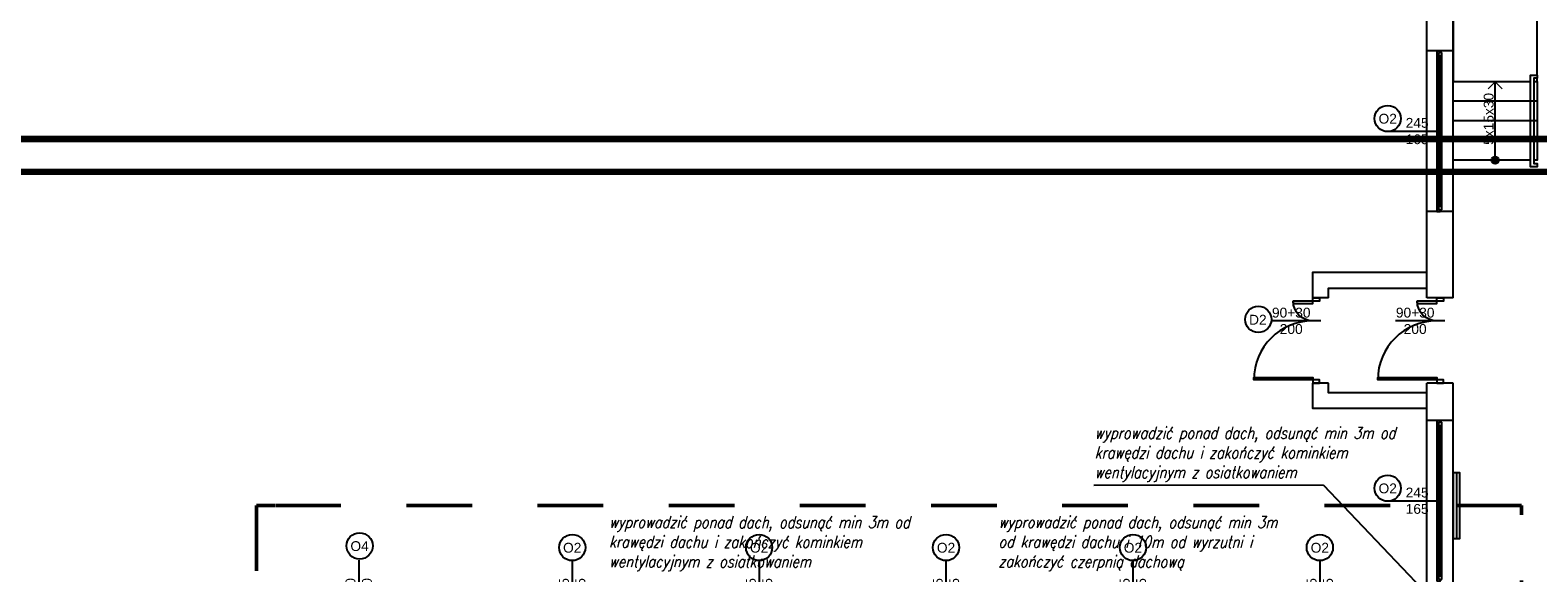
# Model space of a CAD drawing. Header units: millimetres. Extents: x 3698380 to 4312681, y 939872 to 1104488.
# Tile 88 of 93: x 4183578 to 4206568, y 1054335 to 1062615. Entities that reach past the tile are written whole.
import ezdxf
from ezdxf.enums import TextEntityAlignment as Align

# ---------------------------------------------------------------- set-up
doc = ezdxf.new("R2010")
doc.units = ezdxf.units.MM
doc.header["$LTSCALE"] = 10
doc.set_wipeout_variables(frame=1)
doc.linetypes.add('1', pattern=[2, 1, -1])
doc.linetypes.add('ACAD_ISO03W100', pattern=[30, 12, -18])
for name, color, linetype in [('__INST_opisy', 3, 'Continuous'), ('_wytyczne ele', 6, 'Continuous'), ('A_sc_istn', 252, 'Continuous'), ('A_wymiary', 1, 'Continuous')]:
    doc.layers.add(name, color=color, linetype=linetype)
doc.layers.add('HVAC_opis_woda', color=4, linetype='Continuous', lineweight=13)
doc.layers.add('HVAC_zakres_opracowania', color=1, linetype='1', lineweight=50)
doc.styles.add('OPIS1', font='ROMANS.SHX', dxfattribs={"width": 0.8})
doc.styles.add('ROMANS', font='romans.shx', dxfattribs={"width": 0.8, "oblique": 15})
doc.styles.get("Standard").update_dxf_attribs({"font": 'arial.ttf'})
doc.linetypes.add('TRACKS', pattern='A,0.15,[130,ltypeshp.shx,S=0.25,R=0,X=0,Y=0],0.15', length=0.3)

# ---------------------------------------------------------------- blocks, each defined once
blk = doc.blocks.new('*U338')
at = {"color": 252}
blk.add_lwpolyline([(75, 0), (0, 0)], dxfattribs=at)
for tag, p in [('S', (30, 5)), ('H', (30, -20))]:
    blk.add_attdef(tag, text='', height=15, dxfattribs=at).set_placement(p, align=Align.CENTER)
blk = doc.blocks.new('*U259')
at = {"color": 252}
blk.add_lwpolyline([(75, 0), (0, 0)], dxfattribs=at)
for tag, p in [('H', (30, 20)), ('S', (30, -5))]:
    blk.add_attdef(tag, text='', height=15, rotation=180, dxfattribs=at).set_placement(p, align=Align.CENTER)
blk = doc.blocks.new('*U462')
at = {"color": 252}
for p, q in [((-95, 20), (-100, 20)), ((-100, 15), (-97.5, 15)), ((-97.5, 15), (-97.5, 17.5)), ((-97.5, 17.5), (-95, 17.5)), ((-92.5, 17.5), (-97.5, 17.5)), ((-97.5, 17.5), (-97.5, 12.5)), ((-97.5, 12.5), (-92.5, 12.5)), ((-95, 17.5), (-95, 20)), ((140, 20), (-95, 20)), ((-92.5, 12.5), (-92.5, 17.5)), ((137.5, 17.5), (-92.5, 17.5)), ((-92.5, 15), (137.5, 15)), ((-92.5, 12.5), (137.5, 12.5)), ((-92.5, 12.5), (137.5, 12.5)), ((142.5, 17.5), (137.5, 17.5)), ((137.5, 17.5), (137.5, 12.5)), ((137.5, 12.5), (142.5, 12.5)), ((145, 20), (140, 20)), ((140, 20), (140, 17.5)), ((140, 17.5), (142.5, 17.5)), ((142.5, 17.5), (142.5, 15)), ((142.5, 12.5), (142.5, 17.5)), ((142.5, 15), (145, 15))]:
    blk.add_line(p, q, dxfattribs=at)
for points in [[(-100, 20), (-100, 15), (-97.5, 15)], [(145, 20), (145, 15), (142.5, 15)]]:
    blk.add_lwpolyline(points, dxfattribs=at)
blk = doc.blocks.new('*U200')
for points in [[(-60, 114), (-60, -14), (90, -14), (90, 114)], [(90, 114), (210, 114), (210, -14), (90, -14)]]:
    blk.add_lwpolyline(points, close=True)
blk.add_wipeout([(80, 114), (85, 114), (85, 109), (215, 109), (215, 114), (220, 114), (220, 104), (80, 104)])
blk.add_lwpolyline([(80, 114), (85, 114), (85, 109), (215, 109), (215, 114), (220, 114), (220, 104), (80, 104)], close=True)
blk = doc.blocks.new('*U197')
h = blk.add_hatch(color=256)
h.dxf.hatch_style = 1
h.paths.add_polyline_path([(5.6, 0, 1), (-5.6, 0, 1)])
at = {"linetype": 'ACAD_ISO03W100', "lineweight": 15}
for q in [(-109, 10.6), (-109, -10.6)]:
    blk.add_line((-119.6, 0), q, dxfattribs=at)
blk.add_line((-5.6, 0), (-119.6, 0))
at = {"ltscale": 100}
blk.add_circle((0, 0), 5.61, dxfattribs=at)
blk.add_attdef('OPIS_SCHODÓW', text='', height=15, rotation=180).set_placement((-63.1, -10), align=Align.MIDDLE_CENTER)
blk = doc.blocks.new('*U196')
blk.add_arc((0, 0), 900, 0, 90)
blk.add_wipeout([(0, 900), (35, 900), (35, 0), (0, 0)])
blk.add_wipeout([(0, 900), (35, 900), (35, 0), (0, 0)])
blk.add_wipeout([(0, 900), (35, 900), (35, 0), (0, 0)])
for points in [[(35, 900), (35, 0), (0, 0), (0, 900)], [(-50, -100), (0, -100), (0, 0), (-50, 0)]]:
    blk.add_lwpolyline(points, close=True)
blk = doc.blocks.new('*U192')
blk.add_arc((0, 0), 300, 0, 90)
blk.add_wipeout([(0, 300), (35, 300), (35, 0), (0, 0)])
blk.add_wipeout([(0, 300), (35, 300), (35, 0), (0, 0)])
blk.add_wipeout([(0, 300), (35, 300), (35, 0), (0, 0)])
for points in [[(35, 300), (35, 0), (0, 0), (0, 300)], [(-50, -100), (0, -100), (0, 0), (-50, 0)]]:
    blk.add_lwpolyline(points, close=True)
blk = doc.blocks.new('d')
at = {"layer": 'A_sc_istn', "color": 252}
for points in [[(3744014.74, 798327.02), (3744014.74, 802727.02), (3737614.74, 802727.02), (3737614.74, 821527.02), (3744414.74, 821527.02)], [(3744414.74, 798327.02), (3744414.74, 803127.02), (3738014.74, 803127.02), (3738014.74, 821127.02), (3744414.74, 821127.02)], [(3744414.74, 802097.57), (3744014.74, 802097.57)], [(3744414.74, 799647.57), (3744014.74, 799647.57)], [(3742274.74, 798327.02), (3742274.74, 798717.02), (3744014.74, 798717.02)], [(3742514.74, 798327.02), (3742514.74, 798477.02), (3744014.74, 798477.02)], [(3742514.74, 798327.02), (3742274.74, 798327.02)], [(3744414.74, 798327.02), (3744014.74, 798327.02)], [(3722514.74, 788607.02), (3722514.74, 793727.02), (3744014.74, 793727.02), (3744014.74, 797027.02)], [(3722914.74, 788607.02), (3722914.74, 793327.02), (3744414.74, 793327.02), (3744414.74, 797027.02)], [(3744014.74, 796637.02), (3742274.74, 796637.02), (3742274.74, 797027.02)], [(3742514.74, 797027.02), (3742274.74, 797027.02)], [(3744014.74, 796877.02), (3742514.74, 796877.02), (3742514.74, 797027.02)], [(3744414.74, 797027.02), (3744014.74, 797027.02)], [(3744414.74, 796457.57), (3744014.74, 796457.57)]]:
    blk.add_lwpolyline(points, dxfattribs=at)
blk.add_lwpolyline([(3744414.74, 795657.55), (3744414.74, 794657.55), (3744514.74, 794657.55), (3744514.74, 795657.55)], close=True, dxfattribs=at)
at = {"layer": 'A_sc_istn', "color": 252, "linetype": 'TRACKS', "ltscale": 20}
blk.add_lwpolyline([(3744464.74, 795657.55), (3744464.74, 794657.55)], dxfattribs=at)
at = {"layer": 'A_sc_istn', "color": 252}
for centre in [(3743416.02, 801063.64), (3743416.02, 795423.64), (3727738.6, 794542.97), (3730981.05, 794518.12), (3733831.05, 794518.12), (3736681.05, 794518.12), (3739531.05, 794518.12), (3742381.05, 794518.12)]:
    blk.add_circle(centre, 200, dxfattribs=at)
at = {"layer": 'A_sc_istn', "color": 252, "xscale": 10, "yscale": 10, "zscale": 10, "rotation": 90}
for p in [(3744364.71, 800647.57), (3744364.71, 795007.57)]:
    blk.add_blockref('*U462', p, dxfattribs=at)
at = {"layer": 'A_sc_istn', "color": 252, "linetype": 'ACAD_ISO03W100', "xscale": 10, "yscale": 10, "zscale": 10}
for name, p, rotation in [('*U259', (3744164.72, 800872.57), 180), ('*U259', (3744164.72, 795232.57), 180), ('*U338', (3730979.74, 793577.05), 90), ('*U338', (3733829.74, 793577.05), 90), ('*U338', (3736679.74, 793577.05), 90), ('*U338', (3739529.74, 793577.05), 90), ('*U338', (3742379.74, 793577.05), 90)]:
    blk.add_blockref(name, p, dxfattribs=dict(at, rotation=rotation)).add_auto_attribs({'S': '245', 'H': '165'})
at = {"layer": 'A_sc_istn', "color": 252, "linetype": 'ACAD_ISO03W100'}
ref = blk.add_blockref('*U259', (3727724.74, 793577.05), dxfattribs=dict(at, xscale=-10, yscale=10, zscale=10, rotation=270))
ref.add_attrib('S', '120', dxfattribs={"layer": '0', "color": 252, "height": 150, "rotation": 90}).set_placement((3727674.74, 793877.05), align=Align.CENTER)
ref.add_attrib('H', '140', dxfattribs={"layer": '0', "color": 252, "height": 150, "rotation": 90}).set_placement((3727924.74, 793877.05), align=Align.CENTER)
at = {"layer": 'A_sc_istn', "color": 252, "char_height": 300, "attachment_point": 7}
for s, insert in [('{\\H0.5x;O2}', (3743276.31, 800983.67)), ('{\\H0.5x;O2}', (3743276.31, 795343.67)), ('{\\H0.5x;O4}', (3727598.89, 794463.01)), ('{\\H0.5x;O2}', (3730841.34, 794438.15)), ('{\\H0.5x;O2}', (3733691.34, 794438.15)), ('{\\H0.5x;O2}', (3736541.34, 794438.15)), ('{\\H0.5x;O2}', (3739391.34, 794438.15)), ('{\\H0.5x;O2}', (3742241.34, 794438.15))]:
    blk.add_mtext_dynamic_manual_height_columns(s, width=232.5953, gutter_width=12.5, heights=[0], dxfattribs=dict(at, insert=insert))
at = {"layer": 'A_sc_istn', "color": 252, "xscale": 10, "yscale": 10, "zscale": 10, "rotation": 270}
blk.add_blockref('*U200', (3744554.74, 802527.02), dxfattribs=at)
at = {"layer": 'A_sc_istn', "color": 252, "rotation": 89.99999999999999}
for p in [(3742274.74, 797077.02), (3744164.74, 797077.02)]:
    blk.add_blockref('*U196', p, dxfattribs=at)
at = {"layer": 'A_sc_istn', "color": 252}
for points in [[(3745694.74, 801327.02), (3744414.74, 801327.02)], [(3745694.74, 801027.02), (3744414.74, 801027.02)], [(3745694.74, 800727.02), (3744414.74, 800727.02)]]:
    blk.add_lwpolyline(points, dxfattribs=at)
blk.add_circle((3741441.7, 797998.9), 200, dxfattribs=at)
at = {"layer": 'A_sc_istn', "color": 252, "xscale": 10, "yscale": 10, "zscale": 10, "rotation": 270}
blk.add_blockref('*U197', (3745054.74, 800427.02), dxfattribs=at).add_auto_attribs({'OPIS_SCHODÓW': '5x15x30'})
at = {"layer": 'A_sc_istn', "color": 252, "xscale": -1, "rotation": 90}
for p in [(3742274.74, 798277.02), (3744164.74, 798277.02)]:
    blk.add_blockref('*U192', p, dxfattribs=at)
at = {"layer": 'A_sc_istn', "color": 252, "insert": (3741301.99, 797918.93), "char_height": 300, "attachment_point": 7}
blk.add_mtext_dynamic_manual_height_columns('{\\H0.5x;D2}', width=232.5953, gutter_width=12.5, heights=[0], dxfattribs=at)
at = {"layer": 'A_sc_istn', "color": 252, "xscale": 10, "yscale": 10, "zscale": 10}
for p in [(3741644.74, 797977.02), (3743534.74, 797977.02)]:
    blk.add_blockref('*U338', p, dxfattribs=at).add_auto_attribs({'S': '90+30', 'H': '200'})
blk = doc.blocks.new('A$C77EF4F1D')
at = {"layer": 'HVAC_zakres_opracowania', "color": 2, "ltscale": 100}
for p, q in [((-2548, 1835), (-2548, -5052)), ((-2269, 1835), (-2548, 1835)), ((16739, 1835), (-2269, 1835)), ((16739, -14311), (16739, 1835)), ((-2548, -5052), (-1085, -5052)), ((-1085, -5052), (-1085, -14311)), ((-1085, -14311), (16739, -14311))]:
    blk.add_line(p, q, dxfattribs=at)

msp = doc.modelspace()

# ---------------------------------------------------------------- block references
at = {"layer": 'A_wymiary'}
msp.add_blockref('d', (460863, 260203), dxfattribs=at)

# ---------------------------------------------------------------- next in the draw order: linework, layer by layer
at = {"layer": '__INST_opisy'}
msp.add_line((4203302, 1055674), (4199800, 1055669), dxfattribs=at)
at = {"layer": '__INST_opisy', "ltscale": 2}
msp.add_line((4203302, 1055674), (4204800, 1054094), dxfattribs=at)
at = {"layer": '__INST_opisy', "ltscale": 2, "const_width": 100}
msp.add_lwpolyline([(4179459, 1060953), (4221459, 1060953), (4221459, 1031253), (4179459, 1031253), (4179459, 1060953)], dxfattribs=at)
msp.add_lwpolyline([(4179959, 1060453), (4220959, 1060453), (4220959, 1031753), (4179959, 1031753)], close=True, dxfattribs=at)

# ---------------------------------------------------------------- next in the draw order: block references
at = {"layer": '_wytyczne ele', "color": 2, "ltscale": 2}
msp.add_blockref('A$C77EF4F1D', (4189578, 1053530), dxfattribs=at)

# ---------------------------------------------------------------- next in the draw order: texts
at = {"layer": '__INST_opisy', "char_height": 180, "attachment_point": 1, "rotation": 359.97, "style": 'ROMANS'}
for s, insert, width in [('wyprowadzić ponad dach, odsunąć min 3m od krawędzi dachu i zakończyć kominkiem wentylacyjnym z osiatkowaniem', (4199809, 1056562), 5218.07), ('wyprowadzić ponad dach, odsunąć min 3m od krawędzi dachu i zakończyć kominkiem wentylacyjnym z osiatkowaniem', (4192404, 1055200), 5218.07), ('wyprowadzić ponad dach, odsunąć min 3m od krawędzi dachu i 10m od wyrzutni i zakończyć czerpnią dachową', (4198343, 1055200), 4763.49)]:
    msp.add_mtext(s, dxfattribs=dict(at, insert=insert, width=width))
at = {"layer": 'HVAC_opis_woda', "color": 0, "insert": (4070551, 1065417), "char_height": 187.5, "width": 10398.91, "attachment_point": 1, "rotation": 360, "style": 'OPIS1'}
msp.add_mtext('\\pi-562.5,l750,t750;{\\T0.85;1.^IRysunek rozpatrywać razem z projektami pozostałych branż oraz opisem technicznym \\P2.^IProwadzenie przewodów na rysunku pokazano schematycznie w celu zachowania czytelności opracowania. Dokładną trasę prowadzenia ruraży ustalić w trakcie wykonywania prac montażowych. W razie kolizji korygować na bieżąco na budowie\\P3.^IW miejscach montażu armatury na przewodach należy przewidzieć dostęp do tej armatury\\P}4.^IInstalację C.O. na parterz prowadzić w warstwach posadzkowych. W części nieobejętem opracowaniem - pod stropem w obudowie\\P5.^IDobór grzejników wykonano dla temperatury zasilania i powrotu 70/50°C\\P6.^IRury izolować zgodnie z opisem technicznym\\P7.^IInstalację C.O. należy włączyć do istenijącej instalacji na poziomie piwnicy. Należy wykonać osobny obieg i wyposażyć go w odpowienią armaturę i pompę obiegową\\P8.^INa wszystkich grzejnikach zastosować zabudowy chroniące przed oparzeniem', dxfattribs=at)

doc.saveas('drawing.dxf')
